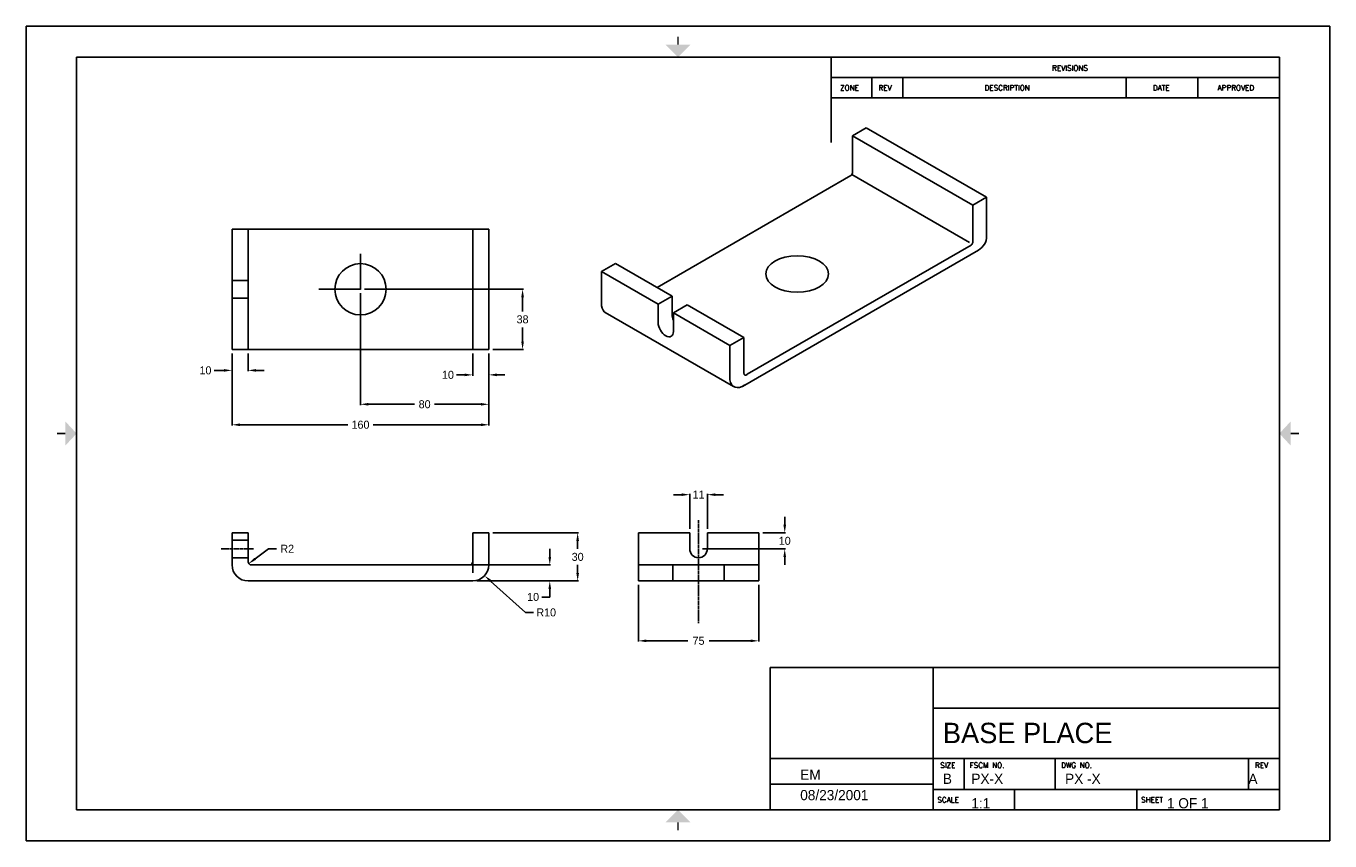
# Model space of a CAD drawing. Header units: inches. Extents: x -126 to 687, y -159 to 349.
import ezdxf

# ---------------------------------------------------------------- set-up
doc = ezdxf.new("R2010")
doc.units = ezdxf.units.IN
doc.header["$MEASUREMENT"] = 0
doc.linetypes.add('CENTER', pattern=[2, 1.25, -0.25, 0.25, -0.25])
doc.linetypes.add('HIDDEN', pattern=[0.375, 0.25, -0.125])
for name, color, linetype in [('center', 2, 'CENTER'), ('dim', 1, 'Continuous'), ('hidden', 4, 'HIDDEN'), ('object', 3, 'Continuous'), ('title block', 7, 'Continuous')]:
    doc.layers.add(name, color=color, linetype=linetype)
doc.styles.add('Roman', font='romans')
doc.dimstyles.new('METRIC', dxfattribs={"dimtxt": 5, "dimasz": 5, "dimexe": 0.5, "dimexo": 2.5, "dimgap": 2.5, "dimtad": 0, "dimtih": 1, "dimtoh": 1, "dimdec": 0, "dimzin": 4, "dimdsep": 46, "dimtxsty": 'Standard', "dimcen": 5, "dimadec": 0, "dimazin": 0, "dimtfac": 1, "dimtdec": 0, "dimtofl": 0, "dimtmove": 0, "dimatfit": 3, "dimfxl": 0, "dimtolj": 1, "dimtzin": 0, "dimarcsym": 0})

# ---------------------------------------------------------------- blocks, each defined once
blk = doc.blocks.new('*D2')
at = {"layer": 'Defpoints', "color": 0}
for p in [(2.87, 147.01), (162.99, 147.01), (2.87, 100.07)]:
    blk.add_point(p, dxfattribs=at)
at = {"layer": 'dim', "color": 0, "lineweight": -2}
for p, q in [((2.87, 144.51), (2.87, 99.57)), ((162.99, 144.51), (162.99, 99.57)), ((7.87, 100.07), (75.02, 100.07)), ((157.99, 100.07), (90.85, 100.07))]:
    blk.add_line(p, q, dxfattribs=at)
at = {"layer": 'dim', "color": 0}
for points in [[(7.87, 100.9), (7.87, 99.23), (2.87, 100.07)], [(157.99, 100.9), (157.99, 99.23), (162.99, 100.07)]]:
    blk.add_solid(points, dxfattribs=at)
at = {"layer": 'dim', "color": 0, "insert": (82.93, 100.07), "char_height": 5, "attachment_point": 5}
blk.add_mtext('\\A1;160', dxfattribs=at)
blk = doc.blocks.new('*D3')
at = {"layer": 'Defpoints', "color": 0}
for p in [(82.84, 184.51), (162.99, 147.01), (82.84, 112.83)]:
    blk.add_point(p, dxfattribs=at)
at = {"layer": 'dim', "color": 0, "lineweight": -2}
for p, q in [((82.84, 182.01), (82.84, 112.33)), ((162.99, 144.51), (162.99, 112.33)), ((87.84, 112.83), (116.67, 112.83)), ((157.99, 112.83), (129.17, 112.83))]:
    blk.add_line(p, q, dxfattribs=at)
at = {"layer": 'dim', "color": 0}
for points in [[(87.84, 113.66), (87.84, 111.99), (82.84, 112.83)], [(157.99, 113.66), (157.99, 111.99), (162.99, 112.83)]]:
    blk.add_solid(points, dxfattribs=at)
at = {"layer": 'dim', "color": 0, "insert": (122.92, 112.83), "char_height": 5, "attachment_point": 5}
blk.add_mtext('\\A1;80', dxfattribs=at)
blk = doc.blocks.new('*D4')
at = {"layer": 'Defpoints', "color": 0}
for p in [(82.93, 184.6), (183.97, 184.6), (162.99, 146.95)]:
    blk.add_point(p, dxfattribs=at)
at = {"layer": 'dim', "color": 0, "lineweight": -2}
for p, q in [((85.43, 184.6), (184.47, 184.6)), ((183.97, 179.6), (183.97, 170.77)), ((183.97, 151.95), (183.97, 160.77)), ((165.49, 146.95), (184.47, 146.95))]:
    blk.add_line(p, q, dxfattribs=at)
at = {"layer": 'dim', "color": 0}
for points in [[(183.14, 179.6), (184.81, 179.6), (183.97, 184.6)], [(183.14, 151.95), (184.81, 151.95), (183.97, 146.95)]]:
    blk.add_solid(points, dxfattribs=at)
at = {"layer": 'dim', "color": 0, "insert": (183.97, 165.77), "char_height": 5, "attachment_point": 5}
blk.add_mtext('\\A1;38', dxfattribs=at)
blk = doc.blocks.new('*D5')
at = {"layer": 'Defpoints', "color": 0}
for p in [(2.87, 146.95), (12.87, 147.01), (12.87, 133.96)]:
    blk.add_point(p, dxfattribs=at)
at = {"layer": 'dim', "color": 0, "lineweight": -2}
for p, q in [((2.87, 144.45), (2.87, 133.46)), ((12.87, 144.51), (12.87, 133.46)), ((-2.13, 133.96), (-8.3, 133.96)), ((17.87, 133.96), (22.87, 133.96))]:
    blk.add_line(p, q, dxfattribs=at)
at = {"layer": 'dim', "color": 0}
for points in [[(-2.13, 134.8), (-2.13, 133.13), (2.87, 133.96)], [(17.87, 134.8), (17.87, 133.13), (12.87, 133.96)]]:
    blk.add_solid(points, dxfattribs=at)
at = {"layer": 'dim', "color": 0, "insert": (-13.72, 133.96), "char_height": 5, "attachment_point": 5}
blk.add_mtext('\\A1;10', dxfattribs=at)
blk = doc.blocks.new('*D6')
at = {"layer": 'Defpoints', "color": 0}
for p in [(152.87, 147.01), (162.99, 147.01), (152.87, 131.17)]:
    blk.add_point(p, dxfattribs=at)
at = {"layer": 'dim', "color": 0, "lineweight": -2}
for p, q in [((152.87, 144.51), (152.87, 130.67)), ((162.99, 144.51), (162.99, 130.67)), ((147.87, 131.17), (142.87, 131.17)), ((167.99, 131.17), (172.99, 131.17))]:
    blk.add_line(p, q, dxfattribs=at)
at = {"layer": 'dim', "color": 0}
for points in [[(147.87, 132.01), (147.87, 130.34), (152.87, 131.17)], [(167.99, 132.01), (167.99, 130.34), (162.99, 131.17)]]:
    blk.add_solid(points, dxfattribs=at)
at = {"layer": 'dim', "color": 0, "insert": (137.46, 131.17), "char_height": 5, "attachment_point": 5}
blk.add_mtext('\\A1;10', dxfattribs=at)
blk = doc.blocks.new('*D7')
at = {"layer": 'Defpoints', "color": 0}
for p in [(152.87, 12.69), (160.3, 6)]:
    blk.add_point(p, dxfattribs=at)
at = {"layer": 'dim', "color": 0, "lineweight": -2}
for p, q in [((152.87, 7.69), (152.87, 17.69)), ((147.87, 12.69), (157.87, 12.69)), ((185.79, -16.94), (164.02, 2.65)), ((190.79, -16.94), (185.79, -16.94))]:
    blk.add_line(p, q, dxfattribs=at)
at = {"layer": 'dim', "color": 0}
blk.add_solid([(164.58, 3.27), (163.46, 2.03), (160.3, 6)], dxfattribs=at)
at = {"layer": 'dim', "color": 0, "insert": (198.7, -16.94), "char_height": 5, "attachment_point": 5}
blk.add_mtext('\\A1;R10', dxfattribs=at)
blk = doc.blocks.new('*D8')
at = {"layer": 'Defpoints', "color": 0}
for p in [(13.28, 13.48), (14.87, 14.69)]:
    blk.add_point(p, dxfattribs=at)
at = {"layer": 'dim', "color": 0, "lineweight": -2}
for p, q in [((25.57, 22.77), (17.27, 16.49)), ((30.57, 22.77), (25.57, 22.77))]:
    blk.add_line(p, q, dxfattribs=at)
at = {"layer": 'dim', "color": 0}
blk.add_solid([(16.76, 17.16), (17.77, 15.83), (13.28, 13.48)], dxfattribs=at)
at = {"layer": 'dim', "color": 0, "insert": (37.24, 22.77), "char_height": 5, "attachment_point": 5}
blk.add_mtext('\\A1;R2', dxfattribs=at)
blk = doc.blocks.new('*D9')
at = {"layer": 'Defpoints', "color": 0}
for p in [(147.87, 12.69), (152.87, 2.69), (200.94, 2.69)]:
    blk.add_point(p, dxfattribs=at)
at = {"layer": 'dim', "color": 0, "lineweight": -2}
for p, q in [((200.94, 17.69), (200.94, 22.69)), ((150.37, 12.69), (201.44, 12.69)), ((155.37, 2.69), (201.44, 2.69)), ((200.94, -7.31), (195.94, -7.31)), ((200.94, -2.31), (200.94, -7.31))]:
    blk.add_line(p, q, dxfattribs=at)
at = {"layer": 'dim', "color": 0}
for points in [[(200.11, 17.69), (201.78, 17.69), (200.94, 12.69)], [(200.11, -2.31), (201.78, -2.31), (200.94, 2.69)]]:
    blk.add_solid(points, dxfattribs=at)
at = {"layer": 'dim', "color": 0, "insert": (190.53, -7.31), "char_height": 5, "attachment_point": 5}
blk.add_mtext('\\A1;10', dxfattribs=at)
blk = doc.blocks.new('*D10')
at = {"layer": 'Defpoints', "color": 0}
for p in [(162.87, 32.69), (218.31, 32.69), (152.87, 2.69)]:
    blk.add_point(p, dxfattribs=at)
at = {"layer": 'dim', "color": 0, "lineweight": -2}
for p, q in [((165.37, 32.69), (218.81, 32.69)), ((218.31, 27.69), (218.31, 22.69)), ((218.31, 7.69), (218.31, 12.69)), ((155.37, 2.69), (218.81, 2.69))]:
    blk.add_line(p, q, dxfattribs=at)
at = {"layer": 'dim', "color": 0}
for points in [[(217.48, 27.69), (219.15, 27.69), (218.31, 32.69)], [(217.48, 7.69), (219.15, 7.69), (218.31, 2.69)]]:
    blk.add_solid(points, dxfattribs=at)
at = {"layer": 'dim', "color": 0, "insert": (218.31, 17.69), "char_height": 5, "attachment_point": 5}
blk.add_mtext('\\A1;30', dxfattribs=at)
blk = doc.blocks.new('*D11')
at = {"layer": 'Defpoints', "color": 0}
for p in [(299.16, 56.48), (288.16, 32.69), (299.16, 32.69)]:
    blk.add_point(p, dxfattribs=at)
at = {"layer": 'dim', "color": 0, "lineweight": -2}
for p, q in [((288.16, 35.19), (288.16, 56.98)), ((299.16, 35.19), (299.16, 56.98)), ((283.16, 56.48), (278.16, 56.48)), ((304.16, 56.48), (309.16, 56.48))]:
    blk.add_line(p, q, dxfattribs=at)
at = {"layer": 'dim', "color": 0}
for points in [[(283.16, 57.32), (283.16, 55.65), (288.16, 56.48)], [(304.16, 57.32), (304.16, 55.65), (299.16, 56.48)]]:
    blk.add_solid(points, dxfattribs=at)
at = {"layer": 'dim', "color": 0, "insert": (293.66, 56.48), "char_height": 5, "attachment_point": 5}
blk.add_mtext('\\A1;11', dxfattribs=at)
blk = doc.blocks.new('*D12')
at = {"layer": 'Defpoints', "color": 0}
for p in [(331.16, 32.69), (293.66, 22.69), (347.4, 22.69)]:
    blk.add_point(p, dxfattribs=at)
at = {"layer": 'dim', "color": 0, "lineweight": -2}
for p, q in [((347.4, 37.69), (347.4, 42.69)), ((333.66, 32.69), (347.9, 32.69)), ((296.16, 22.69), (347.9, 22.69)), ((347.4, 17.69), (347.4, 12.69))]:
    blk.add_line(p, q, dxfattribs=at)
at = {"layer": 'dim', "color": 0}
for points in [[(346.57, 37.69), (348.23, 37.69), (347.4, 32.69)], [(346.57, 17.69), (348.23, 17.69), (347.4, 22.69)]]:
    blk.add_solid(points, dxfattribs=at)
at = {"layer": 'dim', "color": 0, "insert": (347.4, 27.69), "char_height": 5, "attachment_point": 5}
blk.add_mtext('\\A1;10', dxfattribs=at)
blk = doc.blocks.new('*D13')
at = {"layer": 'Defpoints', "color": 0}
for p in [(256.16, 2.69), (331.16, 2.69), (331.16, -34.63)]:
    blk.add_point(p, dxfattribs=at)
at = {"layer": 'dim', "color": 0, "lineweight": -2}
for p, q in [((256.16, 0.19), (256.16, -35.13)), ((331.16, 0.19), (331.16, -35.13)), ((261.16, -34.63), (286.99, -34.63)), ((326.16, -34.63), (300.32, -34.63))]:
    blk.add_line(p, q, dxfattribs=at)
at = {"layer": 'dim', "color": 0}
for points in [[(261.16, -33.79), (261.16, -35.46), (256.16, -34.63)], [(326.16, -33.79), (326.16, -35.46), (331.16, -34.63)]]:
    blk.add_solid(points, dxfattribs=at)
at = {"layer": 'dim', "color": 0, "insert": (293.66, -34.63), "char_height": 5, "attachment_point": 5}
blk.add_mtext('\\A1;75', dxfattribs=at)
blk = doc.blocks.new('ANSI B title block')
at = {"layer": 'title block'}
for p, q in [((16, 10), (0, 10)), ((0, 10), (0, 0)), ((16, 0), (16, 10)), ((15.38, 9.62), (0.62, 9.62)), ((0.62, 9.62), (0.62, 0.38)), ((9.88, 9.62), (9.88, 8.5727)), ((15.38, 0.38), (15.38, 9.62)), ((9.88, 9.37), (15.38, 9.37)), ((10.38, 9.12), (10.38, 9.37)), ((10.76, 9.12), (10.76, 9.37)), ((13.5, 9.12), (13.5, 9.37)), ((14.38, 9.12), (14.38, 9.37)), ((9.88, 9.12), (15.38, 9.12)), ((9.13, 2.13), (15.38, 2.13)), ((9.13, 0.38), (9.13, 2.13)), ((11.13, 0.38), (11.13, 2.13)), ((11.13, 1.63), (15.38, 1.63)), ((9.13, 1.01), (15.38, 1.01)), ((11.51, 0.63), (11.51, 1.01)), ((12.63, 0.63), (12.63, 1.01)), ((15, 0.63), (15, 1.01)), ((9.13, 0.695), (11.13, 0.695)), ((11.13, 0.63), (15.38, 0.63)), ((12.13, 0.38), (12.13, 0.63)), ((13.63, 0.38), (13.63, 0.63)), ((0.62, 0.38), (15.38, 0.38)), ((0, 0), (16, 0))]:
    blk.add_line(p, q, dxfattribs=at)
at = {"layer": 'title block', "const_width": 0.02}
for points in [[(8, 9.87), (8, 9.77)], [(0.38, 5), (0.48, 5)], [(15.62, 5), (15.52, 5)], [(8, 0.13), (8, 0.23)]]:
    blk.add_lwpolyline(points, dxfattribs=at)
at = {"layer": 'title block'}
for points in [[(7.85, 9.77), (8.15, 9.77), (8, 9.62)], [(0.48, 4.85), (0.48, 5.15), (0.62, 5)], [(15.52, 4.85), (15.52, 5.15), (15.38, 5)], [(7.85, 0.23), (8.15, 0.23), (8, 0.38)]]:
    blk.add_solid(points, dxfattribs=at)
at = {"flags": 2}
blk.add_attdef('SCHOOL', (11.25, 1.75), '', height=0.1575, dxfattribs=at)
for tag, p, height in [('DWGNAME', (11.25, 1.2), 0.25), ('DRAFTER', (9.5, 0.75), 0.125), ('SIZE', (11.25, 0.7), 0.125), ('FILENAME', (11.6, 0.7), 0.125), ('DWGNO', (12.75, 0.7), 0.125), ('REV', (15, 0.7), 0.125), ('DATE', (9.5, 0.5), 0.125), ('SCALE', (11.6, 0.4), 0.125), ('SHEETNO', (14, 0.4), 0.125)]:
    blk.add_attdef(tag, p, '', height=height)
at = {"layer": 'title block', "style": 'Roman'}
for s, p in [('REVISIONS', (12.5902, 9.4525)), ('ZONE', (9.9887, 9.2103)), ('REV', (10.4601, 9.2103)), ('DESCRIPTION', (11.762, 9.2103)), ('DATE', (13.8277, 9.2103)), ('APPROVED', (14.6214, 9.2103)), ('SIZE', (11.2179, 0.8959)), ('FSCM NO.', (11.5789, 0.8959)), ('DWG NO.', (12.701, 0.8959)), ('REV', (15.0805, 0.8959)), ('SCALE', (11.1823, 0.4725)), ('SHEET', (13.6828, 0.4725))]:
    blk.add_text(s, height=0.065, dxfattribs=at).set_placement(p)

msp = doc.modelspace()

# ---------------------------------------------------------------- linework, layer by layer
at = {"layer": 'center'}
for p, q in [((293.66, 40.58), (293.66, -23.65)), ((-3.88, 22.69), (16.24, 22.69))]:
    msp.add_line(p, q, dxfattribs=at)
at = {"layer": 'dim'}
for p, q in [((82.84, 184.45), (82.84, 206.54)), ((82.93, 184.51), (56.93, 184.51)), ((82.84, 184.51), (83.02, 184.51)), ((82.84, 184.51), (83.02, 184.51)), ((82.84, 184.45), (82.93, 184.51)), ((82.93, 184.42), (82.93, 184.6)), ((82.93, 184.42), (82.93, 184.6))]:
    msp.add_line(p, q, dxfattribs=at)
at = {"layer": 'hidden'}
for p, q in [((2.87, 190.01), (12.87, 190.01)), ((2.87, 179.01), (12.87, 179.01)), ((2.87, 28.19), (12.87, 28.19)), ((2.87, 17.19), (12.87, 17.19)), ((256.16, 12.69), (331.16, 12.69)), ((277.66, 12.69), (277.66, 2.69)), ((309.66, 12.69), (309.66, 2.69))]:
    msp.add_line(p, q, dxfattribs=at)
at = {"layer": 'object'}
for p, q in [((398.23, 285.17), (389.57, 280.17)), ((398.23, 285.17), (473.23, 241.87)), ((389.57, 280.17), (464.57, 236.87)), ((389.57, 257.1), (389.57, 280.17)), ((267.87, 185.68), (388.57, 255.37)), ((462.57, 213.8), (389.3, 256.1)), ((473.23, 241.87), (464.57, 236.87)), ((464.57, 236.87), (464.57, 213.8)), ((473.23, 217.64), (473.23, 241.87)), ((2.87, 147.01), (2.87, 222.01)), ((2.87, 222.01), (162.99, 222.01)), ((12.87, 147.01), (12.87, 222.01)), ((152.87, 147.01), (152.87, 222.01)), ((162.87, 147.01), (162.87, 222.01)), ((324.04, 131.51), (463.57, 212.07)), ((321.03, 124), (468.23, 208.98)), ((233.23, 195.68), (241.89, 200.68)), ((233.23, 174.25), (233.23, 195.68)), ((233.23, 195.68), (268.47, 175.34)), ((241.89, 200.68), (277.13, 180.34)), ((268.47, 175.34), (277.13, 180.34)), ((277.13, 168.79), (277.13, 180.34)), ((268.47, 163.79), (268.47, 175.34)), ((277.99, 169.84), (286.65, 174.84)), ((286.65, 174.84), (321.89, 154.49)), ((235.48, 170.11), (315.48, 123.92)), ((277.99, 158.29), (277.99, 169.84)), ((277.99, 169.84), (313.23, 149.49)), ((313.23, 149.49), (321.89, 154.49)), ((321.89, 154.49), (321.89, 132.36)), ((2.87, 147.01), (162.99, 147.01)), ((313.23, 128.06), (313.23, 149.49)), ((2.87, 12.69), (2.87, 32.69)), ((2.87, 32.69), (12.87, 32.69)), ((12.87, 14.69), (12.87, 32.69)), ((152.87, 32.69), (152.87, 14.69)), ((152.87, 32.69), (162.87, 32.69)), ((162.87, 32.69), (162.87, 12.69)), ((256.16, 32.69), (288.16, 32.69)), ((256.16, 32.69), (256.16, 2.69)), ((288.16, 32.69), (288.16, 22.69)), ((299.16, 32.69), (299.16, 22.69)), ((299.16, 32.69), (331.16, 32.69)), ((331.16, 32.69), (331.16, 2.69)), ((14.87, 12.69), (150.87, 12.69)), ((256.16, 12.69), (331.16, 12.69)), ((12.87, 2.69), (152.87, 2.69)), ((256.16, 2.69), (331.16, 2.69))]:
    msp.add_line(p, q, dxfattribs=at)
msp.add_circle((82.93, 184.51), 16, dxfattribs=at)
for centre, radius, start, end in [((387.57, 257.1), 2, 300, 0), ((462.57, 213.8), 2, 300, 0), ((463.23, 217.64), 10, 300, 360), ((293.66, 22.69), 5.5, 180, 0), ((12.87, 12.69), 10, 180, 270), ((14.87, 14.69), 2, 180, 270), ((150.87, 14.69), 2, 270, 0), ((152.87, 12.69), 10, 270, 0)]:
    msp.add_arc(centre, radius, start, end, dxfattribs=at)
msp.add_ellipse((355.17, 194.09), major_axis=(-19.6, 0), ratio=0.57735, dxfattribs=at)
for centre, major_axis, start_param, end_param in [((241.81, 180.59), (-6.12, -10.61), 5.637307, 6.317118), ((273.23, 161.04), (3.37, -5.83), 3.926991, 7.068583), ((281.89, 166.04), (3.37, -5.83), 3.926991, 4.539546), ((323.62, 133.2), (-1.22, -2.12), 5.422485, 7.315359), ((321.81, 134.41), (-6.12, -10.61), 5.637307, 7.158166)]:
    msp.add_ellipse(centre, major_axis=major_axis, ratio=0.57735, start_param=start_param, end_param=end_param, dxfattribs=at)

# ---------------------------------------------------------------- block references
at = {"layer": 'dim'}
ref = msp.add_blockref('ANSI B title block', (-125.53, -159.38), dxfattribs=dict(at, xscale=50.8, yscale=50.8, zscale=50.8))
ref.add_attrib('DRAFTER', 'EM', (357.07, -121.28), dxfattribs={"layer": '0', "height": 6.35})
ref.add_attrib('DATE', '08/23/2001', (357.07, -133.98), dxfattribs={"layer": '0', "height": 6.35})
ref.add_attrib('SIZE', 'B', (445.97, -123.82), dxfattribs={"layer": '0', "height": 6.35})
ref.add_attrib('REV', 'A', (636.47, -123.82), dxfattribs={"layer": '0', "height": 6.35})
ref.add_attrib('SCALE', '1:1', (463.75, -139.06), dxfattribs={"layer": '0', "height": 6.35})
ref.add_attrib('SHEETNO', '1 OF 1', (585.67, -139.06), dxfattribs={"layer": '0', "height": 6.35})
ref.add_attrib('DWGNO', 'PX -X', (522.17, -123.82), dxfattribs={"layer": '0', "height": 6.35})
ref.add_attrib('DWGNAME', 'BASE PLACE', (445.97, -98.42), dxfattribs={"layer": '0', "height": 12.7})
ref.add_attrib('FILENAME', 'PX-X', (463.75, -123.82), dxfattribs={"layer": '0', "height": 6.35})

# ---------------------------------------------------------------- dimensions: what is measured, and where the dimension line sits
for base, p1, p2, picture, middle in [((82.84, 112.83), (162.99, 147.01), (82.84, 184.51), '*D3', (122.92, 112.83)), ((12.87, 133.96), (2.87, 146.95), (12.87, 147.01), '*D5', (-13.72, 133.96)), ((2.87, 100.07), (162.99, 147.01), (2.87, 147.01), '*D2', (82.93, 100.07))]:
    dim = msp.add_linear_dim(base=base, p1=p1, p2=p2, dimstyle='METRIC', dxfattribs=at)
    dim.commit()
    dim.dimension.update_dxf_attribs({"geometry": picture, "text_midpoint": middle, "dimtype": 160})
for base, p1, p2, picture, middle in [((183.97, 184.6), (162.99, 146.95), (82.93, 184.6), '*D4', (183.97, 165.77)), ((347.4, 22.69), (331.16, 32.69), (293.66, 22.69), '*D12', (347.4, 27.69)), ((218.31, 32.69), (152.87, 2.69), (162.87, 32.69), '*D10', (218.31, 17.69)), ((200.94, 2.69), (147.87, 12.69), (152.87, 2.69), '*D9', (190.53, -7.31))]:
    dim = msp.add_linear_dim(base=base, p1=p1, p2=p2, angle=90, dimstyle='METRIC', dxfattribs=at)
    dim.commit()
    dim.dimension.update_dxf_attribs({"geometry": picture, "text_midpoint": middle})
for base, p1, p2, picture, middle in [((152.87, 131.17), (162.99, 147.01), (152.87, 147.01), '*D6', (137.46, 131.17)), ((299.16, 56.48), (288.16, 32.69), (299.16, 32.69), '*D11', (293.66, 56.48)), ((331.16, -34.63), (256.16, 2.69), (331.16, 2.69), '*D13', (293.66, -34.63))]:
    dim = msp.add_linear_dim(base=base, p1=p1, p2=p2, dimstyle='METRIC', dxfattribs=at)
    dim.commit()
    dim.dimension.update_dxf_attribs({"geometry": picture, "text_midpoint": middle})
dim = msp.add_radius_dim(center=(14.87, 14.69), mpoint=(13.28, 13.48), dimstyle='METRIC', override={"dimtmove": 1}, dxfattribs=at)
dim.commit()
dim.dimension.update_dxf_attribs({"geometry": '*D8', "text_midpoint": (25.57, 22.77), "dimtype": 164})
dim = msp.add_radius_dim(center=(152.87, 12.69), mpoint=(160.3, 6), dimstyle='METRIC', dxfattribs=at)
dim.commit()
dim.dimension.update_dxf_attribs({"geometry": '*D7', "text_midpoint": (198.7, -16.94), "dimtype": 164})

doc.saveas('drawing.dxf')
